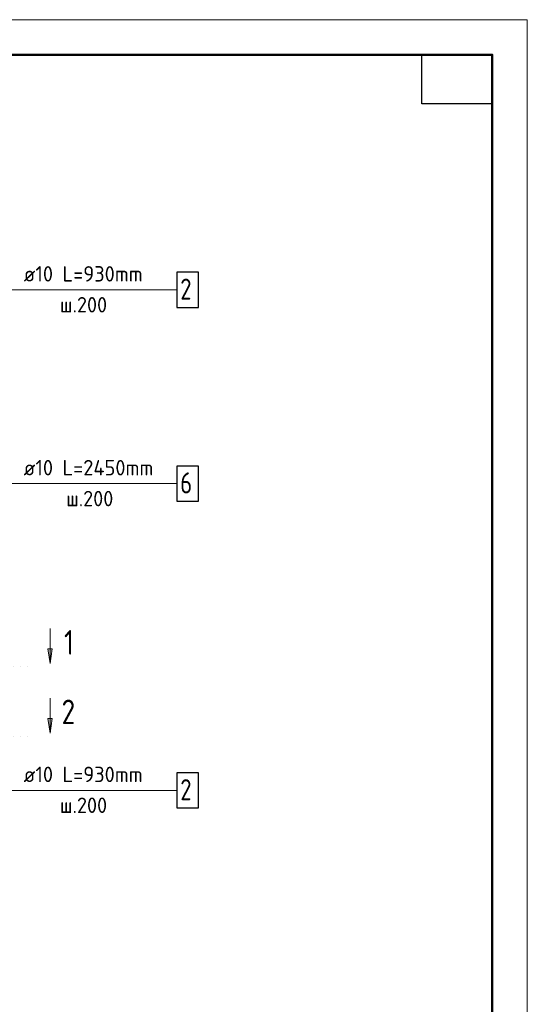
# Model space of a CAD drawing. Header units: millimetres. Extents: x 0 to 31965, y 0 to 29700.
# Tile 6 of 7: x 13776 to 21000, y 15680 to 29700. Entities that reach past the tile are written whole.
import ezdxf

# ---------------------------------------------------------------- set-up
doc = ezdxf.new("R2010")
doc.units = ezdxf.units.MM
doc.linetypes.add('______9', pattern=[100, 0, -100])
for name, color, linetype, lineweight in [('Standard', 7, 'Continuous', 25), ('Позиционная метка номер позиции', 7, 'Continuous', 13), ('Узлы символ', 7, 'Continuous', 25)]:
    doc.layers.add(name, color=color, linetype=linetype, lineweight=lineweight)
doc.layers.add('Обрамление П-обр. равн.', color=7, linetype='Continuous', lineweight=25, true_color=0x5f1e0f)
doc.styles.add('GOST 2.304-81', font='txt')
doc.styles.add('ISOCPEUR', font='txt')

msp = doc.modelspace()

# ---------------------------------------------------------------- hatches: boundary and pattern name
at = {"layer": 'Узлы символ', "linetype": 'Continuous', "lineweight": 13, "transparency": 33554687}
for points in [[(14237, 20741), (14207, 20531), (14177, 20741)], [(14237, 19751), (14207, 19541), (14177, 19751)]]:
    msp.add_hatch(color=7, dxfattribs=at).paths.add_polyline_path(points, flags=16)

# ---------------------------------------------------------------- linework, layer by layer
at = {"layer": 'Standard', "color": 7, "linetype": 'Continuous', "lineweight": 13, "transparency": 33554687}
msp.add_lwpolyline([(0, 0), (21000, 0), (21000, 29700), (0, 29700), (0, 0)], close=True, dxfattribs=at)
at = {"layer": 'Standard', "color": 7, "linetype": 'Continuous', "lineweight": 50, "transparency": 33554687}
msp.add_lwpolyline([(2000, 29200), (20500, 29200), (20500, 500), (2000, 500), (2000, 29200)], close=True, dxfattribs=at)
at = {"layer": 'Standard', "color": 7, "linetype": 'Continuous', "lineweight": 25, "transparency": 33554687}
msp.add_lwpolyline([(20500, 29200), (20500, 28500), (19500, 28500), (19500, 29200), (20500, 29200)], close=True, dxfattribs=at)
at = {"layer": 'Обрамление П-обр. равн.', "color": 7, "linetype": 'Continuous', "lineweight": 13, "transparency": 33554687}
for p, q in [((13811, 25854), (15743, 25854)), ((13811, 23094), (15919, 23094)), ((13811, 18726), (15743, 18726))]:
    msp.add_line(p, q, dxfattribs=at)
at = {"layer": 'Обрамление П-обр. равн.', "color": 7, "linetype": 'Continuous', "lineweight": 25, "transparency": 33554687}
for points in [[(16011, 25604), (16321, 25604), (16321, 26104), (16011, 26104), (16011, 25604)], [(16011, 22844), (16321, 22844), (16321, 23344), (16011, 23344), (16011, 22844)], [(16011, 18476), (16321, 18476), (16321, 18976), (16011, 18976), (16011, 18476)]]:
    msp.add_lwpolyline(points, dxfattribs=at)
at = {"layer": 'Позиционная метка номер позиции', "color": 7, "linetype": 'Continuous', "lineweight": 13, "transparency": 33554687}
for points in [[(13015, 26350), (13511, 25854), (16011, 25854)], [(12730, 23790), (13426, 23094), (16011, 23094)], [(12730, 23590), (13226, 23094), (16011, 23094)], [(13015, 18230), (13511, 18726), (16011, 18726)]]:
    msp.add_lwpolyline(points, dxfattribs=at)
at = {"layer": 'Узлы символ', "color": 7, "linetype": 'Continuous', "lineweight": 13, "transparency": 33554687}
for p, q in [((14207, 20531), (14207, 21031)), ((14207, 20741), (14207, 20756)), ((14207, 20531), (14177, 20741)), ((14177, 20741), (14237, 20741)), ((14237, 20741), (14207, 20531)), ((14207, 20531), (14207, 20531)), ((14207, 20531), (14207, 20531)), ((14207, 20531), (14207, 20531)), ((14207, 19541), (14207, 20041)), ((14207, 19541), (14177, 19751)), ((14177, 19751), (14237, 19751)), ((14207, 19751), (14207, 19766)), ((14237, 19751), (14207, 19541)), ((14207, 19541), (14207, 19541)), ((14207, 19541), (14207, 19541)), ((14207, 19541), (14207, 19541))]:
    msp.add_line(p, q, dxfattribs=at)
at = {"layer": 'Узлы символ', "color": 7, "linetype": '______9', "lineweight": 13, "transparency": 33554687}
for p, q in [((10582, 20489), (13984, 20489)), ((10582, 19499), (13984, 19499))]:
    msp.add_line(p, q, dxfattribs=at)

# ---------------------------------------------------------------- texts
at = {"layer": 'Обрамление П-обр. равн.', "color": 7, "linetype": 'Continuous', "lineweight": 13, "transparency": 33554687, "attachment_point": 7, "style": 'ISOCPEUR'}
for s, insert, char_height, width in [('\\W0.96;ø10 L=930mm ', (13831, 25971), 220, 1996.29), ('\\W0.78;2', (16061, 25714), 300, 326.41), ('\\W0.95;ш.200 ', (14348, 25531), 220, 962.14), ('\\W0.96;ø10 L=2450mm ', (13831, 23211), 220, 2172.61), ('\\W0.78;6', (16061, 22954), 300, 326.41), ('\\W0.95;ш.200 ', (14436, 22771), 220, 962.14), ('\\W0.96;ø10 L=930mm ', (13831, 18844), 220, 1996.29), ('\\W0.78;2', (16061, 18586), 300, 326.41), ('\\W0.95;ш.200 ', (14348, 18404), 220, 962.14)]:
    msp.add_mtext(s, dxfattribs=dict(at, insert=insert, char_height=char_height, width=width))
at = {"layer": 'Узлы символ', "color": 7, "linetype": 'Continuous', "lineweight": 35, "transparency": 33554687, "char_height": 350, "attachment_point": 7, "style": 'GOST 2.304-81'}
for s, insert, width in [('1', (14407, 20659), 324.18), ('2', (14372, 19669), 398.78)]:
    msp.add_mtext(s, dxfattribs=dict(at, insert=insert, width=width))

doc.saveas('drawing.dxf')
